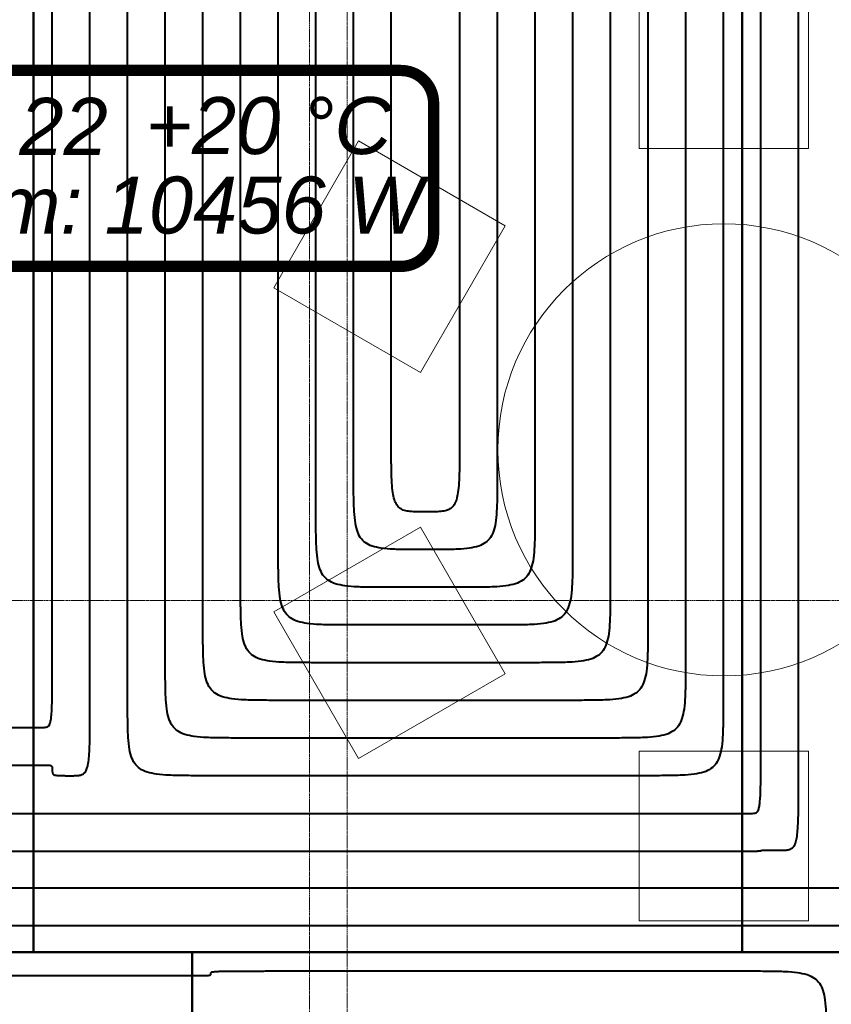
# Model space of a CAD drawing. Header units: millimetres. Extents: x 49908 to 79848, y -11883 to -3092.
# Tile 150 of 222: x 69604 to 69819, y -5334 to -5072. Entities that reach past the tile are written whole.
import ezdxf
from ezdxf.lldxf.tags import DXFTag

# ---------------------------------------------------------------- set-up
doc = ezdxf.new("R2010")
doc.units = ezdxf.units.MM
doc.linetypes.add('DASHDOT', pattern=[1, 0.5, -0.25, 0, -0.25])
doc.layers.add('A wyp ruchome', color=9, linetype='Continuous', lineweight=9)
doc.layers.add('A_OSIE', color=9, linetype='DASHDOT', lineweight=9)
for name, color, linetype, true_color in [('IS_Ogrzewanie_płaszczyznowe', 7, 'SOLID', 0xac00e6), ('IS_Przyłącza_o.p._Powrót', 7, 'DASH', 0x438955), ('IS_Przyłącza_o.p._Zasilanie', 7, 'SOLID', 0xff9124)]:
    doc.layers.add(name, color=color, linetype=linetype, true_color=true_color)
doc.layers.add('IS_Rys.pętli_o.p._Powrót', color=7, linetype='DASH', lineweight=13, true_color=0x4c9a5f)
doc.layers.add('IS_Rys.pętli_o.p._Zasilanie', color=7, linetype='SOLID', lineweight=13, true_color=0xff8c1a)
doc.layers.add('IS_Text_Konstrukcji', color=7, linetype='Continuous')
tags = doc.linetypes.add('DASH', pattern=[15, 10, -5]).pattern_tags.tags
tags[6:7] = [DXFTag(74, 4), DXFTag(75, 0), DXFTag(340, '0'), DXFTag(46, 0.0), DXFTag(50, 0.0), DXFTag(44, 0.0), DXFTag(45, 0.0)]
tags[4:5] = [DXFTag(74, 4), DXFTag(75, 0), DXFTag(340, '0'), DXFTag(46, 0.0), DXFTag(50, 0.0), DXFTag(44, 0.0), DXFTag(45, 0.0)]
tags = doc.linetypes.add('SOLID', pattern=[10, 10, 0]).pattern_tags.tags
tags[6:7] = [DXFTag(74, 4), DXFTag(75, 0), DXFTag(340, '0'), DXFTag(46, 0.0), DXFTag(50, 0.0), DXFTag(44, 0.0), DXFTag(45, 0.0)]
tags[4:5] = [DXFTag(74, 4), DXFTag(75, 0), DXFTag(340, '0'), DXFTag(46, 0.0), DXFTag(50, 0.0), DXFTag(44, 0.0), DXFTag(45, 0.0)]

msp = doc.modelspace()

# ---------------------------------------------------------------- linework, layer by layer
at = {"layer": 'A wyp ruchome'}
for points in [[(69812.97, -5106.63), (69767.97, -5106.63), (69767.97, -5061.63), (69812.97, -5061.63), (69812.97, -5106.63)], [(69732.44, -5127.14), (69709.94, -5166.11), (69670.97, -5143.61), (69693.47, -5104.64), (69732.44, -5127.14)], [(69709.94, -5207.14), (69732.44, -5246.11), (69693.47, -5268.61), (69670.97, -5229.64), (69709.94, -5207.14)], [(69767.97, -5266.63), (69812.97, -5266.63), (69812.97, -5311.63), (69767.97, -5311.63), (69767.97, -5266.63)]]:
    msp.add_lwpolyline(points, close=True, dxfattribs=at)
msp.add_circle((69790.47, -5186.63), 60, dxfattribs=at)
at = {"layer": 'A_OSIE', "ltscale": 0.3, "transparency": 33554559}
for p, q in [((69680.47, -3898.75), (69680.47, -7144.42)), ((69690.47, -3902.99), (69690.47, -7140.05)), ((70341.81, -5226.63), (67440.85, -5226.63))]:
    msp.add_line(p, q, dxfattribs=at)
at = {"layer": 'IS_Ogrzewanie_płaszczyznowe', "lineweight": 40}
for p, q in [((69607.16, -5319.97), (69607.16, -4813.3)), ((69607.16, -4813.3), (69607.16, -5319.97)), ((69795.31, -4813.3), (69795.31, -5319.97)), ((69795.31, -5319.97), (69795.31, -4813.3)), ((69394.8, -5319.97), (69607.16, -5319.97)), ((69649.29, -5319.97), (69475.86, -5319.97)), ((69607.16, -5319.97), (69795.31, -5319.97)), ((69649.29, -5319.97), (69649.29, -5826.65)), ((69822.72, -5319.97), (69649.29, -5319.97)), ((69649.29, -5826.65), (69649.29, -5319.97)), ((69795.31, -5319.97), (69960.47, -5319.97))]:
    msp.add_line(p, q, dxfattribs=at)
at = {"layer": 'IS_Przyłącza_o.p._Powrót', "lineweight": 40}
for points, knots in [([(69443.1, -5260.3), (69444.37, -5260.3), (69449.14, -5260.3), (69459.12, -5260.3), (69474.28, -5260.3), (69493.14, -5260.3), (69514.22, -5260.3), (69536.04, -5260.3), (69557.12, -5260.3), (69575.98, -5260.3), (69591.14, -5260.3), (69601.12, -5260.3), (69605.89, -5260.3), (69607.16, -5260.3)], [0, 0, 0, 0, 0.038212, 0.142988, 0.299534, 0.493061, 0.708775, 0.931885, 1.147599, 1.341126, 1.497672, 1.602448, 1.64066, 1.64066, 1.64066, 1.64066]), ([(69423.05, -5283.13), (69425.94, -5283.13), (69436.75, -5283.13), (69459.41, -5283.13), (69493.81, -5283.13), (69536.6, -5283.13), (69584.43, -5283.13), (69633.93, -5283.13), (69681.76, -5283.13), (69724.55, -5283.13), (69758.96, -5283.13), (69781.61, -5283.13), (69792.42, -5283.13), (69795.31, -5283.13)], [0, 0, 0, 0, 0.086704, 0.324441, 0.679648, 1.118762, 1.60822, 2.11446, 2.603918, 3.043032, 3.398239, 3.635976, 3.72268, 3.72268, 3.72268, 3.72268]), ([(69395.77, -5302.91), (69400.02, -5302.91), (69415.91, -5302.91), (69449.2, -5302.91), (69499.75, -5302.91), (69562.63, -5302.91), (69632.9, -5302.91), (69705.65, -5302.91), (69775.92, -5302.91), (69838.8, -5302.91), (69889.35, -5302.91), (69922.64, -5302.91), (69938.53, -5302.91), (69942.77, -5302.91)], [0, 0, 0, 0, 0.1274, 0.476724, 0.998655, 1.643877, 2.363073, 3.106927, 3.826123, 4.471345, 4.993276, 5.3426, 5.47, 5.47, 5.47, 5.47]), ([(69372.52, -5326.16), (69374.35, -5326.16), (69381.16, -5326.16), (69395.44, -5326.16), (69417.13, -5326.16), (69444.1, -5326.16), (69474.24, -5326.16), (69505.45, -5326.16), (69535.59, -5326.16), (69562.56, -5326.16), (69584.25, -5326.16), (69598.53, -5326.16), (69605.34, -5326.16), (69607.16, -5326.16)], [0, 0, 0, 0, 0.054649, 0.204495, 0.428381, 0.705154, 1.013659, 1.332741, 1.641246, 1.918019, 2.141905, 2.291751, 2.3464, 2.3464, 2.3464, 2.3464]), ([(69607.16, -5326.16), (69607.49, -5326.16), (69608.72, -5326.16), (69611.28, -5326.16), (69615.17, -5326.16), (69620.01, -5326.16), (69625.43, -5326.16), (69631.03, -5326.16), (69636.44, -5326.16), (69641.28, -5326.16), (69645.18, -5326.16), (69647.74, -5326.16), (69648.96, -5326.16), (69649.29, -5326.16)], [0, 0, 0, 0, 0.0098115, 0.036714, 0.0769096, 0.1266001, 0.1819877, 0.2392743, 0.2946618, 0.3443524, 0.3845479, 0.4114504, 0.421262, 0.421262, 0.421262, 0.421262])]:
    msp.add_open_spline(points, degree=3, knots=knots, dxfattribs=at)
at = {"layer": 'IS_Przyłącza_o.p._Zasilanie', "lineweight": 40}
for points, knots in [([(69433.1, -5270.3), (69434.45, -5270.3), (69439.51, -5270.3), (69450.1, -5270.3), (69466.19, -5270.3), (69486.19, -5270.3), (69508.56, -5270.3), (69531.71, -5270.3), (69554.07, -5270.3), (69574.08, -5270.3), (69590.16, -5270.3), (69600.76, -5270.3), (69605.81, -5270.3), (69607.16, -5270.3)], [0, 0, 0, 0, 0.040541, 0.151703, 0.317791, 0.523113, 0.751976, 0.988684, 1.217547, 1.422869, 1.588957, 1.700119, 1.74066, 1.74066, 1.74066, 1.74066]), ([(69413.05, -5293.13), (69416.01, -5293.13), (69427.12, -5293.13), (69450.38, -5293.13), (69485.71, -5293.13), (69529.65, -5293.13), (69578.76, -5293.13), (69629.6, -5293.13), (69678.71, -5293.13), (69722.65, -5293.13), (69757.98, -5293.13), (69781.24, -5293.13), (69792.35, -5293.13), (69795.31, -5293.13)], [0, 0, 0, 0, 0.089033, 0.333156, 0.697905, 1.148814, 1.651421, 2.171259, 2.673866, 3.124775, 3.489524, 3.733647, 3.82268, 3.82268, 3.82268, 3.82268]), ([(69385.77, -5312.91), (69390.02, -5312.91), (69405.91, -5312.91), (69439.2, -5312.91), (69489.75, -5312.91), (69552.63, -5312.91), (69622.9, -5312.91), (69695.65, -5312.91), (69765.92, -5312.91), (69828.8, -5312.91), (69879.35, -5312.91), (69912.64, -5312.91), (69928.53, -5312.91), (69932.77, -5312.91)], [0, 0, 0, 0, 0.1274, 0.476724, 0.998655, 1.643877, 2.363073, 3.106927, 3.826123, 4.471345, 4.993276, 5.3426, 5.47, 5.47, 5.47, 5.47])]:
    msp.add_open_spline(points, degree=3, knots=knots, dxfattribs=at)
at = {"layer": 'IS_Rys.pętli_o.p._Powrót', "lineweight": 40}
for points, knots in [([(69612.16, -5240.3), (69612.16, -5237.35), (69612.16, -5226.3), (69612.16, -5203.16), (69612.16, -5168.03), (69612.16, -5124.32), (69612.16, -5075.47), (69612.16, -5024.91), (69612.16, -4976.06), (69612.16, -4932.35), (69612.16, -4897.21), (69612.16, -4874.07), (69612.16, -4863.03), (69612.16, -4860.08)], [0, 0, 0, 0, 0.088557, 0.331375, 0.694173, 1.142672, 1.642591, 2.159649, 2.659568, 3.108067, 3.470865, 3.713683, 3.80224, 3.80224, 3.80224, 3.80224]), ([(69790.31, -4860.08), (69790.31, -4863.13), (69790.31, -4874.55), (69790.31, -4898.47), (69790.31, -4934.79), (69790.31, -4979.97), (69790.31, -5030.47), (69790.31, -5082.74), (69790.31, -5133.23), (69790.31, -5178.41), (69790.31, -5214.74), (69790.31, -5238.66), (69790.31, -5250.08), (69790.31, -5253.13)], [0, 0, 0, 0, 0.091544, 0.342553, 0.717589, 1.181217, 1.698, 2.2325, 2.749283, 3.212911, 3.587947, 3.838956, 3.9305, 3.9305, 3.9305, 3.9305]), ([(69800.31, -5263.13), (69800.31, -5260), (69800.31, -5248.29), (69800.31, -5223.76), (69800.31, -5186.51), (69800.31, -5140.18), (69800.31, -5088.4), (69800.31, -5034.8), (69800.31, -4983.02), (69800.31, -4936.69), (69800.31, -4899.44), (69800.31, -4874.91), (69800.31, -4863.21), (69800.31, -4860.08)], [0, 0, 0, 0, 0.093873, 0.351268, 0.735846, 1.21127, 1.7412, 2.2893, 2.81923, 3.294654, 3.679232, 3.936627, 4.0305, 4.0305, 4.0305, 4.0305]), ([(69632.16, -5253.13), (69632.16, -5250.23), (69632.16, -5239.39), (69632.16, -5216.69), (69632.16, -5182.22), (69632.16, -5139.33), (69632.16, -5091.41), (69632.16, -5041.8), (69632.16, -4993.87), (69632.16, -4950.99), (69632.16, -4916.51), (69632.16, -4893.81), (69632.16, -4882.97), (69632.16, -4880.08)], [0, 0, 0, 0, 0.086886, 0.325122, 0.681076, 1.121112, 1.611598, 2.118902, 2.609388, 3.049424, 3.405378, 3.643614, 3.7305, 3.7305, 3.7305, 3.7305]), ([(69770.31, -4880.08), (69770.31, -4882.82), (69770.31, -4893.07), (69770.31, -4914.56), (69770.31, -4947.19), (69770.31, -4987.77), (69770.31, -5033.13), (69770.31, -5080.08), (69770.31, -5125.43), (69770.31, -5166.02), (69770.31, -5198.64), (69770.31, -5220.13), (69770.31, -5230.39), (69770.31, -5233.13)], [0, 0, 0, 0, 0.082228, 0.307692, 0.644562, 1.061007, 1.525197, 2.005303, 2.469493, 2.885938, 3.222808, 3.448272, 3.5305, 3.5305, 3.5305, 3.5305]), ([(69652.16, -5233.13), (69652.16, -5230.54), (69652.16, -5220.87), (69652.16, -5200.6), (69652.16, -5169.82), (69652.16, -5131.54), (69652.16, -5088.75), (69652.16, -5044.46), (69652.16, -5001.67), (69652.16, -4963.38), (69652.16, -4932.61), (69652.16, -4912.34), (69652.16, -4902.66), (69652.16, -4900.08)], [0, 0, 0, 0, 0.07757, 0.290261, 0.608048, 1.000902, 1.438796, 1.891704, 2.329598, 2.722452, 3.040239, 3.25293, 3.3305, 3.3305, 3.3305, 3.3305]), ([(69750.31, -4900.08), (69750.31, -4902.51), (69750.31, -4911.6), (69750.31, -4930.65), (69750.31, -4959.58), (69750.31, -4995.57), (69750.31, -5035.79), (69750.31, -5077.42), (69750.31, -5117.64), (69750.31, -5153.62), (69750.31, -5182.55), (69750.31, -5201.6), (69750.31, -5210.7), (69750.31, -5213.13)], [0, 0, 0, 0, 0.072912, 0.272831, 0.571534, 0.940796, 1.352395, 1.778105, 2.189704, 2.558966, 2.857669, 3.057588, 3.1305, 3.1305, 3.1305, 3.1305]), ([(69672.16, -5213.13), (69672.16, -5210.85), (69672.16, -5202.34), (69672.16, -5184.5), (69672.16, -5157.42), (69672.16, -5123.74), (69672.16, -5086.09), (69672.16, -5047.12), (69672.16, -5009.47), (69672.16, -4975.78), (69672.16, -4948.7), (69672.16, -4930.87), (69672.16, -4922.35), (69672.16, -4920.08)], [0, 0, 0, 0, 0.068254, 0.2554, 0.53502, 0.880691, 1.265994, 1.664506, 2.049809, 2.39548, 2.6751, 2.862246, 2.9305, 2.9305, 2.9305, 2.9305]), ([(69730.31, -4920.08), (69730.31, -4922.2), (69730.31, -4930.13), (69730.31, -4946.75), (69730.31, -4971.98), (69730.31, -5003.37), (69730.31, -5038.45), (69730.31, -5074.76), (69730.31, -5109.84), (69730.31, -5141.22), (69730.31, -5166.46), (69730.31, -5183.07), (69730.31, -5191.01), (69730.31, -5193.13)], [0, 0, 0, 0, 0.063595, 0.23797, 0.498506, 0.820586, 1.179592, 1.550908, 1.909914, 2.231994, 2.49253, 2.666905, 2.7305, 2.7305, 2.7305, 2.7305]), ([(69692.16, -5193.13), (69692.16, -5191.16), (69692.16, -5183.81), (69692.16, -5168.41), (69692.16, -5145.03), (69692.16, -5115.94), (69692.16, -5083.43), (69692.16, -5049.78), (69692.16, -5017.27), (69692.16, -4988.18), (69692.16, -4964.79), (69692.16, -4949.39), (69692.16, -4942.04), (69692.16, -4940.08)], [0, 0, 0, 0, 0.058937, 0.220539, 0.461992, 0.760481, 1.093191, 1.437309, 1.770019, 2.068508, 2.309961, 2.471563, 2.5305, 2.5305, 2.5305, 2.5305]), ([(69711.24, -5213.13), (69709.66, -5213.13), (69706.78, -5213.13), (69702.87, -5213.05), (69699.71, -5212.81), (69697.2, -5212.3), (69695.23, -5211.38), (69693.81, -5209.89), (69692.95, -5207.83), (69692.47, -5205.21), (69692.24, -5201.91), (69692.16, -5197.8), (69692.16, -5194.78), (69692.16, -5193.13)], [0, 0, 0, 0, 0.0474369, 0.0862891, 0.1175188, 0.1423687, 0.1627473, 0.1816432, 0.2026337, 0.2285759, 0.2612964, 0.30203, 0.3517673, 0.3517673, 0.3517673, 0.3517673]), ([(69730.31, -5193.13), (69730.31, -5194.78), (69730.32, -5197.8), (69730.24, -5201.91), (69730.01, -5205.21), (69729.53, -5207.83), (69728.67, -5209.89), (69727.25, -5211.38), (69725.28, -5212.3), (69722.77, -5212.81), (69719.61, -5213.05), (69715.7, -5213.13), (69712.82, -5213.13), (69711.24, -5213.13)], [0, 0, 0, 0, 0.0497372, 0.0904709, 0.1231914, 0.1491336, 0.1701241, 0.18902, 0.2093986, 0.2342484, 0.2654782, 0.3043303, 0.3517673, 0.3517673, 0.3517673, 0.3517673]), ([(69692.16, -5233.13), (69690.51, -5233.13), (69687.49, -5233.13), (69683.38, -5233.05), (69680.07, -5232.81), (69677.45, -5232.3), (69675.39, -5231.39), (69673.9, -5229.9), (69672.99, -5227.84), (69672.48, -5225.22), (69672.24, -5221.91), (69672.16, -5217.8), (69672.16, -5214.78), (69672.16, -5213.13)], [0, 0, 0, 0, 0.0497373, 0.0904721, 0.1232039, 0.1491998, 0.1703704, 0.1897083, 0.2108788, 0.2368747, 0.2696065, 0.3103414, 0.3600787, 0.3600787, 0.3600787, 0.3600787]), ([(69750.31, -5213.13), (69750.31, -5214.78), (69750.32, -5217.8), (69750.24, -5221.91), (69750, -5225.22), (69749.49, -5227.84), (69748.58, -5229.9), (69747.09, -5231.39), (69745.03, -5232.3), (69742.41, -5232.81), (69739.1, -5233.05), (69734.99, -5233.13), (69731.97, -5233.13), (69730.31, -5233.13)], [0, 0, 0, 0, 0.0497373, 0.0904721, 0.1232039, 0.1491998, 0.1703704, 0.1897083, 0.2108788, 0.2368747, 0.2696065, 0.3103414, 0.3600787, 0.3600787, 0.3600787, 0.3600787]), ([(69672.16, -5253.13), (69670.51, -5253.13), (69667.49, -5253.13), (69663.38, -5253.05), (69660.07, -5252.81), (69657.45, -5252.3), (69655.39, -5251.39), (69653.9, -5249.9), (69652.99, -5247.84), (69652.48, -5245.22), (69652.24, -5241.91), (69652.16, -5237.8), (69652.16, -5234.78), (69652.16, -5233.13)], [0, 0, 0, 0, 0.0497373, 0.0904721, 0.1232039, 0.1491998, 0.1703704, 0.1897083, 0.2108788, 0.2368747, 0.2696065, 0.3103414, 0.3600787, 0.3600787, 0.3600787, 0.3600787]), ([(69730.31, -5233.13), (69730.02, -5233.13), (69728.91, -5233.13), (69726.59, -5233.13), (69723.06, -5233.13), (69718.68, -5233.13), (69713.78, -5233.13), (69708.7, -5233.13), (69703.8, -5233.13), (69699.42, -5233.13), (69695.89, -5233.13), (69693.57, -5233.13), (69692.46, -5233.13), (69692.16, -5233.13)], [0, 0, 0, 0, 0.0088854, 0.0332487, 0.0696503, 0.1146506, 0.1648103, 0.2166897, 0.2668494, 0.3118497, 0.3482513, 0.3726146, 0.3815, 0.3815, 0.3815, 0.3815]), ([(69770.31, -5233.13), (69770.31, -5234.78), (69770.32, -5237.8), (69770.24, -5241.91), (69770, -5245.22), (69769.49, -5247.84), (69768.58, -5249.9), (69767.09, -5251.39), (69765.03, -5252.3), (69762.41, -5252.81), (69759.1, -5253.05), (69754.99, -5253.13), (69751.97, -5253.13), (69750.31, -5253.13)], [0, 0, 0, 0, 0.0497373, 0.0904721, 0.1232039, 0.1491998, 0.1703704, 0.1897083, 0.2108788, 0.2368747, 0.2696065, 0.3103414, 0.3600787, 0.3600787, 0.3600787, 0.3600787]), ([(69609.66, -5260.3), (69609.87, -5260.3), (69610.25, -5260.3), (69610.8, -5260.22), (69611.27, -5259.89), (69611.59, -5259.25), (69611.81, -5258.28), (69611.96, -5256.88), (69612.06, -5254.94), (69612.13, -5252.37), (69612.16, -5249.08), (69612.17, -5244.97), (69612.16, -5241.96), (69612.16, -5240.3)], [0, 0, 0, 0, 0.0062189, 0.0114166, 0.016393, 0.0227951, 0.0322664, 0.0460468, 0.0651645, 0.0905685, 0.1231775, 0.163899, 0.213636, 0.213636, 0.213636, 0.213636]), ([(69652.16, -5273.13), (69650.51, -5273.13), (69647.49, -5273.13), (69643.38, -5273.05), (69640.07, -5272.81), (69637.45, -5272.3), (69635.39, -5271.39), (69633.9, -5269.9), (69632.99, -5267.84), (69632.48, -5265.22), (69632.24, -5261.91), (69632.16, -5257.8), (69632.16, -5254.78), (69632.16, -5253.13)], [0, 0, 0, 0, 0.0497373, 0.0904721, 0.1232039, 0.1491998, 0.1703704, 0.1897083, 0.2108788, 0.2368747, 0.2696065, 0.3103414, 0.3600787, 0.3600787, 0.3600787, 0.3600787]), ([(69750.31, -5253.13), (69749.71, -5253.13), (69747.44, -5253.13), (69742.68, -5253.13), (69735.46, -5253.13), (69726.48, -5253.13), (69716.44, -5253.13), (69706.04, -5253.13), (69696, -5253.13), (69687.02, -5253.13), (69679.8, -5253.13), (69675.04, -5253.13), (69672.77, -5253.13), (69672.16, -5253.13)], [0, 0, 0, 0, 0.0182017, 0.0681097, 0.1426781, 0.234861, 0.3376127, 0.4438873, 0.546639, 0.6388219, 0.7133903, 0.7632983, 0.7815, 0.7815, 0.7815, 0.7815]), ([(69790.31, -5253.13), (69790.31, -5254.78), (69790.32, -5257.8), (69790.24, -5261.91), (69790, -5265.22), (69789.49, -5267.84), (69788.58, -5269.9), (69787.09, -5271.39), (69785.03, -5272.3), (69782.41, -5272.81), (69779.1, -5273.05), (69774.99, -5273.13), (69771.97, -5273.13), (69770.31, -5273.13)], [0, 0, 0, 0, 0.0497373, 0.0904721, 0.1232039, 0.1491998, 0.1703704, 0.1897083, 0.2108788, 0.2368747, 0.2696065, 0.3103414, 0.3600787, 0.3600787, 0.3600787, 0.3600787]), ([(69607.16, -5260.3), (69607.18, -5260.3), (69607.26, -5260.3), (69607.41, -5260.3), (69607.64, -5260.3), (69607.93, -5260.3), (69608.25, -5260.3), (69608.58, -5260.3), (69608.9, -5260.3), (69609.19, -5260.3), (69609.42, -5260.3), (69609.57, -5260.3), (69609.65, -5260.3), (69609.66, -5260.3)], [0, 0, 0, 0, 0.00058227, 0.00217881, 0.00456424, 0.00751315, 0.01080015, 0.01419985, 0.01748685, 0.02043576, 0.02282119, 0.02441773, 0.025, 0.025, 0.025, 0.025]), ([(69797.81, -5283.13), (69798.02, -5283.13), (69798.4, -5283.13), (69798.95, -5283.05), (69799.42, -5282.72), (69799.74, -5282.08), (69799.96, -5281.11), (69800.11, -5279.7), (69800.21, -5277.76), (69800.28, -5275.19), (69800.31, -5271.9), (69800.32, -5267.8), (69800.31, -5264.78), (69800.31, -5263.13)], [0, 0, 0, 0, 0.0062189, 0.0114166, 0.016393, 0.0227951, 0.0322664, 0.0460468, 0.0651645, 0.0905685, 0.1231775, 0.163899, 0.213636, 0.213636, 0.213636, 0.213636]), ([(69770.31, -5273.13), (69769.4, -5273.13), (69765.97, -5273.13), (69758.77, -5273.13), (69747.86, -5273.13), (69734.28, -5273.13), (69719.1, -5273.13), (69703.38, -5273.13), (69688.2, -5273.13), (69674.62, -5273.13), (69663.7, -5273.13), (69656.51, -5273.13), (69653.08, -5273.13), (69652.16, -5273.13)], [0, 0, 0, 0, 0.027518, 0.102971, 0.215706, 0.355071, 0.510415, 0.671085, 0.826429, 0.965794, 1.078529, 1.153982, 1.1815, 1.1815, 1.1815, 1.1815]), ([(69795.31, -5283.13), (69795.33, -5283.13), (69795.41, -5283.13), (69795.56, -5283.13), (69795.79, -5283.13), (69796.08, -5283.13), (69796.4, -5283.13), (69796.73, -5283.13), (69797.05, -5283.13), (69797.34, -5283.13), (69797.57, -5283.13), (69797.72, -5283.13), (69797.8, -5283.13), (69797.81, -5283.13)], [0, 0, 0, 0, 0.00058227, 0.00217881, 0.00456424, 0.00751315, 0.01080015, 0.01419985, 0.01748685, 0.02043576, 0.02282119, 0.02441773, 0.025, 0.025, 0.025, 0.025]), ([(69649.29, -5326.16), (69649.31, -5326.16), (69649.38, -5326.16), (69649.54, -5326.16), (69649.77, -5326.16), (69650.05, -5326.16), (69650.37, -5326.16), (69650.71, -5326.16), (69651.03, -5326.16), (69651.32, -5326.16), (69651.55, -5326.16), (69651.7, -5326.16), (69651.77, -5326.16), (69651.79, -5326.16)], [0, 0, 0, 0, 0.00058227, 0.00217881, 0.00456424, 0.00751315, 0.01080015, 0.01419985, 0.01748685, 0.02043576, 0.02282119, 0.02441773, 0.025, 0.025, 0.025, 0.025]), ([(69651.79, -5326.16), (69652, -5326.16), (69652.38, -5326.16), (69652.89, -5326.15), (69653.3, -5326.15), (69653.62, -5326.13), (69653.86, -5326.11), (69654.04, -5326.07), (69654.17, -5326.02), (69654.25, -5325.93), (69654.28, -5325.83), (69654.29, -5325.7), (69654.29, -5325.61), (69654.29, -5325.56)], [0, 0, 0, 0, 0.00621713, 0.01130738, 0.01538414, 0.01856271, 0.0209635, 0.02271998, 0.02399732, 0.02502084, 0.02604954, 0.02726161, 0.02873342, 0.02873342, 0.02873342, 0.02873342]), ([(69654.29, -5325.56), (69654.29, -5325.52), (69654.29, -5325.41), (69654.44, -5325.25), (69654.78, -5325.18), (69655.37, -5325.11), (69656.32, -5325.06), (69657.72, -5325.02), (69659.66, -5325), (69662.22, -5324.98), (69665.52, -5324.98), (69669.62, -5324.97), (69672.63, -5324.97), (69674.29, -5324.97)], [0, 0, 0, 0, 0.0014793, 0.0030788, 0.0060924, 0.0117027, 0.0208861, 0.034566, 0.0536513, 0.0790463, 0.1116535, 0.1523747, 0.2021118, 0.2021118, 0.2021118, 0.2021118]), ([(69674.29, -5324.97), (69675.25, -5324.97), (69678.84, -5324.97), (69686.35, -5324.97), (69697.75, -5324.97), (69711.94, -5324.97), (69727.8, -5324.97), (69744.22, -5324.97), (69760.07, -5324.97), (69774.26, -5324.97), (69785.67, -5324.97), (69793.18, -5324.97), (69796.77, -5324.97), (69797.72, -5324.97)], [0, 0, 0, 0, 0.028749, 0.107576, 0.225352, 0.370951, 0.533241, 0.701097, 0.863387, 1.008986, 1.126762, 1.205589, 1.234338, 1.234338, 1.234338, 1.234338]), ([(69797.72, -5324.97), (69799.38, -5324.97), (69802.4, -5324.97), (69806.51, -5325.05), (69809.82, -5325.29), (69812.44, -5325.8), (69814.5, -5326.71), (69815.99, -5328.2), (69816.9, -5330.26), (69817.41, -5332.88), (69817.65, -5336.19), (69817.73, -5340.3), (69817.72, -5343.32), (69817.72, -5344.97)], [0, 0, 0, 0, 0.0497373, 0.0904721, 0.1232039, 0.1491998, 0.1703704, 0.1897083, 0.2108788, 0.2368747, 0.2696065, 0.3103414, 0.3600787, 0.3600787, 0.3600787, 0.3600787])]:
    msp.add_open_spline(points, degree=3, knots=knots, dxfattribs=at)
at = {"layer": 'IS_Rys.pętli_o.p._Zasilanie', "lineweight": 40}
for points, knots in [([(69622.16, -5253.13), (69622.16, -5250.15), (69622.16, -5239.02), (69622.16, -5215.71), (69622.16, -5180.32), (69622.16, -5136.28), (69622.16, -5087.07), (69622.16, -5036.13), (69622.16, -4986.92), (69622.16, -4942.89), (69622.16, -4907.49), (69622.16, -4884.18), (69622.16, -4873.05), (69622.16, -4870.08)], [0, 0, 0, 0, 0.089215, 0.333838, 0.699332, 1.151165, 1.654799, 2.175701, 2.679335, 3.131168, 3.496662, 3.741285, 3.8305, 3.8305, 3.8305, 3.8305]), ([(69780.31, -4870.08), (69780.31, -4872.97), (69780.31, -4883.81), (69780.31, -4906.51), (69780.31, -4940.99), (69780.31, -4983.87), (69780.31, -5031.8), (69780.31, -5081.41), (69780.31, -5129.33), (69780.31, -5172.22), (69780.31, -5206.69), (69780.31, -5229.39), (69780.31, -5240.23), (69780.31, -5243.13)], [0, 0, 0, 0, 0.086886, 0.325122, 0.681076, 1.121112, 1.611598, 2.118902, 2.609388, 3.049424, 3.405378, 3.643614, 3.7305, 3.7305, 3.7305, 3.7305]), ([(69810.31, -5272.91), (69810.31, -5269.78), (69810.31, -5258.08), (69810.31, -5233.56), (69810.31, -5196.34), (69810.31, -5150.03), (69810.31, -5098.28), (69810.31, -5044.71), (69810.31, -4992.95), (69810.31, -4946.65), (69810.31, -4909.42), (69810.31, -4884.91), (69810.31, -4873.2), (69810.31, -4870.08)], [0, 0, 0, 0, 0.093822, 0.351076, 0.735445, 1.210609, 1.74025, 2.28805, 2.817691, 3.292855, 3.677224, 3.934478, 4.0283, 4.0283, 4.0283, 4.0283]), ([(69642.16, -5243.13), (69642.16, -5240.39), (69642.16, -5230.13), (69642.16, -5208.64), (69642.16, -5176.02), (69642.16, -5135.43), (69642.16, -5090.08), (69642.16, -5043.13), (69642.16, -4997.77), (69642.16, -4957.19), (69642.16, -4924.56), (69642.16, -4903.07), (69642.16, -4892.82), (69642.16, -4890.08)], [0, 0, 0, 0, 0.082228, 0.307692, 0.644562, 1.061007, 1.525197, 2.005303, 2.469493, 2.885938, 3.222808, 3.448272, 3.5305, 3.5305, 3.5305, 3.5305]), ([(69760.31, -4890.08), (69760.31, -4892.66), (69760.31, -4902.34), (69760.31, -4922.61), (69760.31, -4953.38), (69760.31, -4991.67), (69760.31, -5034.46), (69760.31, -5078.75), (69760.31, -5121.54), (69760.31, -5159.82), (69760.31, -5190.6), (69760.31, -5210.87), (69760.31, -5220.54), (69760.31, -5223.13)], [0, 0, 0, 0, 0.07757, 0.290261, 0.608048, 1.000902, 1.438796, 1.891704, 2.329598, 2.722452, 3.040239, 3.25293, 3.3305, 3.3305, 3.3305, 3.3305]), ([(69662.16, -5223.13), (69662.16, -5220.7), (69662.16, -5211.6), (69662.16, -5192.55), (69662.16, -5163.62), (69662.16, -5127.64), (69662.16, -5087.42), (69662.16, -5045.79), (69662.16, -5005.57), (69662.16, -4969.58), (69662.16, -4940.65), (69662.16, -4921.6), (69662.16, -4912.51), (69662.16, -4910.08)], [0, 0, 0, 0, 0.072912, 0.272831, 0.571534, 0.940796, 1.352395, 1.778105, 2.189704, 2.558966, 2.857669, 3.057588, 3.1305, 3.1305, 3.1305, 3.1305]), ([(69740.31, -4910.08), (69740.31, -4912.35), (69740.31, -4920.87), (69740.31, -4938.7), (69740.31, -4965.78), (69740.31, -4999.47), (69740.31, -5037.12), (69740.31, -5076.09), (69740.31, -5113.74), (69740.31, -5147.42), (69740.31, -5174.5), (69740.31, -5192.34), (69740.31, -5200.85), (69740.31, -5203.13)], [0, 0, 0, 0, 0.068254, 0.2554, 0.53502, 0.880691, 1.265994, 1.664506, 2.049809, 2.39548, 2.6751, 2.862246, 2.9305, 2.9305, 2.9305, 2.9305]), ([(69682.16, -5203.13), (69682.16, -5201.01), (69682.16, -5193.07), (69682.16, -5176.46), (69682.16, -5151.22), (69682.16, -5119.84), (69682.16, -5084.76), (69682.16, -5048.45), (69682.16, -5013.37), (69682.16, -4981.98), (69682.16, -4956.75), (69682.16, -4940.13), (69682.16, -4932.2), (69682.16, -4930.08)], [0, 0, 0, 0, 0.063595, 0.23797, 0.498506, 0.820586, 1.179592, 1.550908, 1.909914, 2.231994, 2.49253, 2.666905, 2.7305, 2.7305, 2.7305, 2.7305]), ([(69720.31, -4930.08), (69720.31, -4932.04), (69720.31, -4939.39), (69720.31, -4954.79), (69720.31, -4978.18), (69720.31, -5007.27), (69720.31, -5039.78), (69720.31, -5073.43), (69720.31, -5105.94), (69720.31, -5135.03), (69720.31, -5158.41), (69720.31, -5173.81), (69720.31, -5181.16), (69720.31, -5183.13)], [0, 0, 0, 0, 0.058937, 0.220539, 0.461992, 0.760481, 1.093191, 1.437309, 1.770019, 2.068508, 2.309961, 2.471563, 2.5305, 2.5305, 2.5305, 2.5305]), ([(69702.16, -5183.13), (69702.16, -5181.32), (69702.16, -5174.55), (69702.16, -5160.36), (69702.16, -5138.83), (69702.16, -5112.04), (69702.16, -5082.1), (69702.16, -5051.11), (69702.16, -5021.16), (69702.16, -4994.38), (69702.16, -4972.84), (69702.16, -4958.66), (69702.16, -4951.89), (69702.16, -4950.08)], [0, 0, 0, 0, 0.054279, 0.203109, 0.425478, 0.700376, 1.00679, 1.32371, 1.630124, 1.905022, 2.127391, 2.276221, 2.3305, 2.3305, 2.3305, 2.3305]), ([(69711.24, -5203.13), (69710.49, -5203.13), (69709.12, -5203.13), (69707.25, -5203.05), (69705.71, -5202.8), (69704.46, -5202.24), (69703.52, -5201.22), (69702.92, -5199.75), (69702.53, -5197.78), (69702.31, -5195.2), (69702.2, -5191.9), (69702.16, -5187.8), (69702.16, -5184.78), (69702.16, -5183.13)], [0, 0, 0, 0, 0.0225687, 0.0410759, 0.0561443, 0.0689382, 0.0815475, 0.0965633, 0.1160946, 0.1416141, 0.1742469, 0.2149709, 0.264708, 0.264708, 0.264708, 0.264708]), ([(69720.31, -5183.13), (69720.31, -5184.78), (69720.32, -5187.8), (69720.28, -5191.9), (69720.17, -5195.2), (69719.95, -5197.78), (69719.56, -5199.75), (69718.96, -5201.22), (69718.02, -5202.24), (69716.77, -5202.8), (69715.23, -5203.05), (69713.36, -5203.13), (69711.99, -5203.13), (69711.24, -5203.13)], [0, 0, 0, 0, 0.0497371, 0.0904611, 0.1230939, 0.1486134, 0.1681447, 0.1831605, 0.1957698, 0.2085637, 0.2236321, 0.2421393, 0.264708, 0.264708, 0.264708, 0.264708]), ([(69702.16, -5223.13), (69700.51, -5223.13), (69697.49, -5223.13), (69693.38, -5223.05), (69690.07, -5222.81), (69687.45, -5222.3), (69685.39, -5221.39), (69683.9, -5219.9), (69682.99, -5217.84), (69682.48, -5215.22), (69682.24, -5211.91), (69682.16, -5207.8), (69682.16, -5204.78), (69682.16, -5203.13)], [0, 0, 0, 0, 0.0497373, 0.0904721, 0.1232039, 0.1491998, 0.1703704, 0.1897083, 0.2108788, 0.2368747, 0.2696065, 0.3103414, 0.3600787, 0.3600787, 0.3600787, 0.3600787]), ([(69740.31, -5203.13), (69740.31, -5204.78), (69740.32, -5207.8), (69740.24, -5211.91), (69740, -5215.22), (69739.49, -5217.84), (69738.58, -5219.9), (69737.09, -5221.39), (69735.03, -5222.3), (69732.41, -5222.81), (69729.1, -5223.05), (69724.99, -5223.13), (69721.97, -5223.13), (69720.31, -5223.13)], [0, 0, 0, 0, 0.0497373, 0.0904721, 0.1232039, 0.1491998, 0.1703704, 0.1897083, 0.2108788, 0.2368747, 0.2696065, 0.3103414, 0.3600787, 0.3600787, 0.3600787, 0.3600787]), ([(69682.16, -5243.13), (69680.51, -5243.13), (69677.49, -5243.13), (69673.38, -5243.05), (69670.07, -5242.81), (69667.45, -5242.3), (69665.39, -5241.39), (69663.9, -5239.9), (69662.99, -5237.84), (69662.48, -5235.22), (69662.24, -5231.91), (69662.16, -5227.8), (69662.16, -5224.78), (69662.16, -5223.13)], [0, 0, 0, 0, 0.0497373, 0.0904721, 0.1232039, 0.1491998, 0.1703704, 0.1897083, 0.2108788, 0.2368747, 0.2696065, 0.3103414, 0.3600787, 0.3600787, 0.3600787, 0.3600787]), ([(69720.31, -5223.13), (69720.17, -5223.13), (69719.65, -5223.13), (69718.54, -5223.13), (69716.86, -5223.13), (69714.78, -5223.13), (69712.45, -5223.13), (69710.03, -5223.13), (69707.7, -5223.13), (69705.61, -5223.13), (69703.94, -5223.13), (69702.83, -5223.13), (69702.31, -5223.13), (69702.16, -5223.13)], [0, 0, 0, 0, 0.0042273, 0.0158182, 0.0331364, 0.0545455, 0.0784091, 0.1030909, 0.1269545, 0.1483636, 0.1656818, 0.1772727, 0.1815, 0.1815, 0.1815, 0.1815]), ([(69760.31, -5223.13), (69760.31, -5224.78), (69760.32, -5227.8), (69760.24, -5231.91), (69760, -5235.22), (69759.49, -5237.84), (69758.58, -5239.9), (69757.09, -5241.39), (69755.03, -5242.3), (69752.41, -5242.81), (69749.1, -5243.05), (69744.99, -5243.13), (69741.97, -5243.13), (69740.31, -5243.13)], [0, 0, 0, 0, 0.0497373, 0.0904721, 0.1232039, 0.1491998, 0.1703704, 0.1897083, 0.2108788, 0.2368747, 0.2696065, 0.3103414, 0.3600787, 0.3600787, 0.3600787, 0.3600787]), ([(69662.16, -5263.13), (69660.51, -5263.13), (69657.49, -5263.13), (69653.38, -5263.05), (69650.07, -5262.81), (69647.45, -5262.3), (69645.39, -5261.39), (69643.9, -5259.9), (69642.99, -5257.84), (69642.48, -5255.22), (69642.24, -5251.91), (69642.16, -5247.8), (69642.16, -5244.78), (69642.16, -5243.13)], [0, 0, 0, 0, 0.0497373, 0.0904721, 0.1232039, 0.1491998, 0.1703704, 0.1897083, 0.2108788, 0.2368747, 0.2696065, 0.3103414, 0.3600787, 0.3600787, 0.3600787, 0.3600787]), ([(69740.31, -5243.13), (69739.86, -5243.13), (69738.17, -5243.13), (69734.64, -5243.13), (69729.26, -5243.13), (69722.58, -5243.13), (69715.11, -5243.13), (69707.37, -5243.13), (69699.9, -5243.13), (69693.22, -5243.13), (69687.84, -5243.13), (69684.31, -5243.13), (69682.62, -5243.13), (69682.16, -5243.13)], [0, 0, 0, 0, 0.0135436, 0.0506792, 0.1061642, 0.1747558, 0.2512115, 0.3302885, 0.4067442, 0.4753358, 0.5308208, 0.5679564, 0.5815, 0.5815, 0.5815, 0.5815]), ([(69780.31, -5243.13), (69780.31, -5244.78), (69780.32, -5247.8), (69780.24, -5251.91), (69780, -5255.22), (69779.49, -5257.84), (69778.58, -5259.9), (69777.09, -5261.39), (69775.03, -5262.3), (69772.41, -5262.81), (69769.1, -5263.05), (69764.99, -5263.13), (69761.97, -5263.13), (69760.31, -5263.13)], [0, 0, 0, 0, 0.0497373, 0.0904721, 0.1232039, 0.1491998, 0.1703704, 0.1897083, 0.2108788, 0.2368747, 0.2696065, 0.3103414, 0.3600787, 0.3600787, 0.3600787, 0.3600787]), ([(69617.16, -5273.13), (69617.58, -5273.13), (69618.34, -5273.13), (69619.38, -5273.05), (69620.26, -5272.78), (69620.97, -5272.15), (69621.44, -5271.14), (69621.75, -5269.72), (69621.96, -5267.77), (69622.09, -5265.19), (69622.15, -5261.9), (69622.17, -5257.8), (69622.16, -5254.78), (69622.16, -5253.13)], [0, 0, 0, 0, 0.0124352, 0.0226697, 0.0313069, 0.0397459, 0.0500792, 0.0641739, 0.0833944, 0.1088269, 0.1414417, 0.1821639, 0.2319009, 0.2319009, 0.2319009, 0.2319009]), ([(69760.31, -5263.13), (69759.55, -5263.13), (69756.7, -5263.13), (69750.73, -5263.13), (69741.66, -5263.13), (69730.38, -5263.13), (69717.77, -5263.13), (69704.71, -5263.13), (69692.1, -5263.13), (69680.82, -5263.13), (69671.75, -5263.13), (69665.78, -5263.13), (69662.93, -5263.13), (69662.16, -5263.13)], [0, 0, 0, 0, 0.0228599, 0.0855402, 0.179192, 0.2949662, 0.4240139, 0.5574861, 0.6865338, 0.802308, 0.8959598, 0.9586401, 0.9815, 0.9815, 0.9815, 0.9815]), ([(69607.16, -5270.3), (69607.18, -5270.3), (69607.26, -5270.3), (69607.41, -5270.3), (69607.64, -5270.3), (69607.93, -5270.3), (69608.25, -5270.3), (69608.58, -5270.3), (69608.9, -5270.3), (69609.19, -5270.3), (69609.42, -5270.3), (69609.57, -5270.3), (69609.65, -5270.3), (69609.66, -5270.3)], [0, 0, 0, 0, 0.00058227, 0.00217881, 0.00456424, 0.00751315, 0.01080015, 0.01419985, 0.01748685, 0.02043576, 0.02282119, 0.02441773, 0.025, 0.025, 0.025, 0.025]), ([(69609.66, -5270.3), (69609.87, -5270.3), (69610.25, -5270.3), (69610.76, -5270.31), (69611.17, -5270.32), (69611.5, -5270.36), (69611.75, -5270.42), (69611.93, -5270.52), (69612.06, -5270.66), (69612.12, -5270.86), (69612.16, -5271.09), (69612.17, -5271.38), (69612.16, -5271.6), (69612.16, -5271.71)], [0, 0, 0, 0, 0.00621714, 0.01130784, 0.01538871, 0.01858723, 0.02105899, 0.02302235, 0.02479167, 0.02671569, 0.02904686, 0.03192682, 0.03544079, 0.03544079, 0.03544079, 0.03544079]), ([(69612.16, -5271.71), (69612.16, -5271.83), (69612.16, -5272.04), (69612.18, -5272.34), (69612.25, -5272.59), (69612.4, -5272.78), (69612.66, -5272.92), (69613.02, -5273.01), (69613.5, -5273.07), (69614.15, -5273.1), (69614.97, -5273.12), (69616, -5273.13), (69616.75, -5273.13), (69617.16, -5273.13)], [0, 0, 0, 0, 0.00351412, 0.00640307, 0.0088148, 0.01108433, 0.01374305, 0.01729541, 0.02211001, 0.02847076, 0.03662502, 0.04680561, 0.05923987, 0.05923987, 0.05923987, 0.05923987]), ([(69805.31, -5292.91), (69805.73, -5292.91), (69806.49, -5292.91), (69807.53, -5292.83), (69808.41, -5292.56), (69809.12, -5291.93), (69809.59, -5290.92), (69809.9, -5289.5), (69810.11, -5287.55), (69810.24, -5284.97), (69810.3, -5281.68), (69810.32, -5277.58), (69810.31, -5274.56), (69810.31, -5272.91)], [0, 0, 0, 0, 0.0124352, 0.0226697, 0.0313069, 0.0397459, 0.0500792, 0.0641739, 0.0833944, 0.1088269, 0.1414417, 0.1821639, 0.2319009, 0.2319009, 0.2319009, 0.2319009]), ([(69795.31, -5293.13), (69795.33, -5293.13), (69795.41, -5293.13), (69795.56, -5293.13), (69795.79, -5293.13), (69796.08, -5293.13), (69796.4, -5293.13), (69796.73, -5293.13), (69797.05, -5293.13), (69797.34, -5293.13), (69797.57, -5293.13), (69797.72, -5293.13), (69797.8, -5293.13), (69797.81, -5293.13)], [0, 0, 0, 0, 0.00058227, 0.00217881, 0.00456424, 0.00751315, 0.01080015, 0.01419985, 0.01748685, 0.02043576, 0.02282119, 0.02441773, 0.025, 0.025, 0.025, 0.025]), ([(69797.81, -5293.13), (69798.02, -5293.13), (69798.4, -5293.13), (69798.91, -5293.13), (69799.32, -5293.12), (69799.64, -5293.12), (69799.89, -5293.12), (69800.06, -5293.11), (69800.18, -5293.1), (69800.25, -5293.09), (69800.3, -5293.07), (69800.32, -5293.04), (69800.31, -5293.03), (69800.31, -5293.02)], [0, 0, 0, 0, 0.00621713, 0.01130729, 0.0153832, 0.01855766, 0.02094361, 0.02265451, 0.02380506, 0.02451392, 0.02491333, 0.02517303, 0.02544723, 0.02544723, 0.02544723, 0.02544723]), ([(69800.31, -5293.02), (69800.31, -5293.01), (69800.31, -5292.98), (69800.36, -5292.96), (69800.44, -5292.95), (69800.59, -5292.93), (69800.82, -5292.92), (69801.17, -5292.92), (69801.66, -5292.91), (69802.3, -5292.91), (69803.12, -5292.91), (69804.15, -5292.91), (69804.9, -5292.91), (69805.31, -5292.91)], [0, 0, 0, 0, 0.00027612, 0.00062153, 0.00135747, 0.0027544, 0.00504831, 0.00846762, 0.01323874, 0.01958742, 0.0277392, 0.03791952, 0.05035378, 0.05035378, 0.05035378, 0.05035378])]:
    msp.add_open_spline(points, degree=3, knots=knots, dxfattribs=at)
at = {"layer": 'IS_Text_Konstrukcji', "linetype": 'SOLID'}
msp.add_lwpolyline([(69559.07, -5137.94, 3, 3, 0), (69704.74, -5137.94, 3, 3, 0.414214), (69713.41, -5129.27, 3, 3, 0), (69713.41, -5094.61, 3, 3, 0.414214), (69704.74, -5085.94, 3, 3, 0), (69559.07, -5085.94, 3, 3, 0.414214), (69550.41, -5094.61, 3, 3, 0), (69550.41, -5129.27, 3, 3, 0.414214), (69559.07, -5137.94, 3, 3, 0)], format="xyseb", dxfattribs=at)

# ---------------------------------------------------------------- texts
at = {"layer": 'IS_Text_Konstrukcji', "linetype": 'SOLID', "ltscale": 0.01, "char_height": 15.12}
for s, insert, attachment_point in [('\\fArial|b0|i1;22', (69626.91, -5108.34), 9), ('\\fArial|b0|i1;+20 °C', (69636.91, -5108.34), 7), ('\\fArial|b0|i1;Φwym: 10456 W', (69631.91, -5114.1), 2)]:
    msp.add_mtext(s, dxfattribs=dict(at, insert=insert, attachment_point=attachment_point))

doc.saveas('drawing.dxf')
